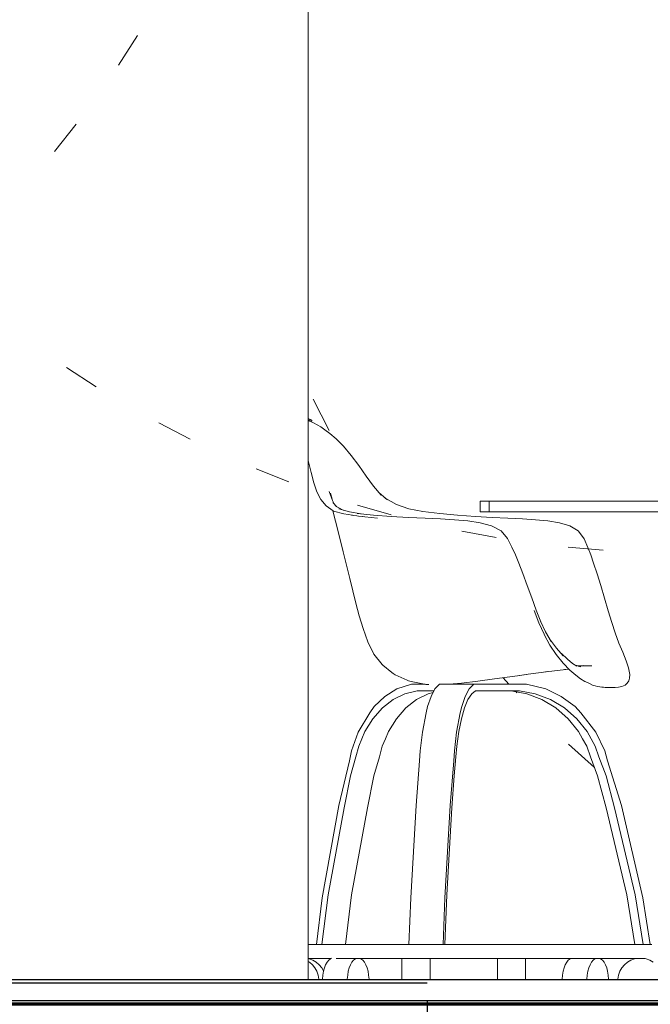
# Model space of a CAD drawing. Header units: millimetres. Extents: x 4 to 415, y 5 to 292.
# Tile 22 of 30: x 267.54 to 276.5, y 95.65 to 109.64. Entities that reach past the tile are written whole.
import ezdxf
from ezdxf.xclip import XClip

# ---------------------------------------------------------------- set-up
doc = ezdxf.new("R2010")
doc.units = ezdxf.units.MM
doc.header["$MEASUREMENT"] = 0
doc.header["$XCLIPFRAME"] = 0
for name, color, linetype in [('01-007-DESSINS IMPORTES_GEOMETRE_EXTERNES_XREF', 7, 'Continuous'), ('02-001-DALLES', 7, 'Continuous'), ('Nouveau_02-005-REVETEMENT DE SOL', 7, 'Continuous'), ('Nouveau_02-021-CLOISONS SPECIFIQUES HABILLAGE', 7, 'Continuous'), ('Nouveau_04-003-LUMINAIRES', 7, 'Continuous'), ('Nouveau_07-001-MOBILIER CONTRACTUEL', 7, 'Continuous')]:
    doc.layers.add(name, color=color, linetype=linetype)

# ---------------------------------------------------------------- blocks, each defined once
blk = doc.blocks.new('Dessin_1_1', base_point=(537.388, 51.552))
at = {"layer": '02-001-DALLES', "color": 7, "linetype": 'Continuous', "lineweight": 70}
blk.add_line((300.388, 95.652), (213.925, 95.652), dxfattribs=at)
at = {"layer": 'Nouveau_02-005-REVETEMENT DE SOL', "color": 7, "linetype": 'Continuous', "lineweight": 25}
for p, q in [((273.329, 96.002), (259.603, 96.002)), ((300.388, 96.002), (273.329, 96.002)), ((273.329, 95.952), (259.603, 95.952)), ((273.329, 95.702), (259.603, 95.702)), ((273.329, 95.702), (273.329, 95.352)), ((300.388, 95.702), (273.329, 95.702))]:
    blk.add_line(p, q, dxfattribs=at)
at = {"layer": 'Nouveau_02-021-CLOISONS SPECIFIQUES HABILLAGE', "color": 8, "linetype": 'Continuous', "lineweight": 5}
blk.add_line((271.641, 96.002), (271.641, 124.792), dxfattribs=at)
at = {"layer": 'Nouveau_04-003-LUMINAIRES', "color": 8, "linetype": 'Continuous', "lineweight": 5}
for p, q in [((268.945, 108.997), (269.216, 109.418)), ((268.034, 107.77), (268.345, 108.161)), ((268.206, 104.7), (268.626, 104.429)), ((271.709, 104.251), (271.936, 103.805)), ((269.517, 103.914), (269.962, 103.685)), ((270.899, 103.26), (271.364, 103.076)), ((272.339, 102.745), (272.819, 102.608)), ((273.821, 102.374), (274.313, 102.284)), ((275.334, 102.149), (275.832, 102.108)), ((274.409, 100.292), (274.493, 100.201)), ((274.589, 100.096), (274.605, 100.079)), ((275.338, 99.351), (275.708, 99.015))]:
    blk.add_line(p, q, dxfattribs=at)
at = {"layer": 'Nouveau_07-001-MOBILIER CONTRACTUEL', "color": 8, "linetype": 'Continuous', "lineweight": 5}
for p, q in [((271.691, 103.953), (271.641, 103.977)), ((271.641, 103.953), (271.691, 103.953)), ((271.657, 103.941), (271.641, 103.946)), ((271.657, 103.941), (271.677, 103.933)), ((271.714, 103.916), (271.677, 103.933)), ((271.689, 103.927), (271.691, 103.953)), ((271.769, 103.886), (271.714, 103.916)), ((271.769, 103.886), (271.819, 103.858)), ((271.819, 103.858), (271.878, 103.816)), ((271.878, 103.816), (271.949, 103.764)), ((271.949, 103.764), (272.038, 103.686)), ((272.038, 103.686), (272.141, 103.582)), ((272.25, 103.453), (272.141, 103.582)), ((272.25, 103.453), (272.361, 103.308)), ((271.645, 103.361), (271.641, 103.375)), ((271.682, 103.21), (271.645, 103.361)), ((272.361, 103.308), (272.465, 103.158)), ((271.721, 103.065), (271.682, 103.21)), ((272.465, 103.158), (272.568, 103.014)), ((271.721, 103.065), (271.765, 102.937)), ((272.568, 103.014), (272.675, 102.889)), ((271.821, 102.827), (271.765, 102.937)), ((271.984, 102.812), (271.936, 102.941)), ((271.955, 102.917), (271.985, 102.81)), ((272.743, 102.841), (272.647, 102.921)), ((272.766, 102.822), (272.736, 102.847)), ((272.736, 102.847), (272.736, 102.847)), ((271.893, 102.734), (271.821, 102.827)), ((271.994, 102.665), (271.893, 102.734)), ((272.015, 102.757), (271.98, 102.819)), ((272.048, 102.724), (271.989, 102.783)), ((272.022, 102.738), (272.136, 102.674)), ((272.893, 102.756), (272.743, 102.841)), ((272.893, 102.756), (273.07, 102.691)), ((274.085, 102.802), (274.093, 102.802)), ((274.085, 102.652), (274.085, 102.802)), ((274.093, 102.802), (274.108, 102.802)), ((274.108, 102.802), (274.13, 102.802)), ((274.13, 102.802), (274.158, 102.802)), ((274.158, 102.802), (274.19, 102.802)), ((274.19, 102.802), (274.21, 102.802)), ((274.21, 102.802), (276.643, 102.802)), ((274.21, 102.652), (274.21, 102.802)), ((272.065, 102.373), (271.991, 102.667)), ((272.144, 102.62), (272.001, 102.66)), ((272.001, 102.66), (272.001, 102.66)), ((272.077, 102.691), (272.225, 102.649)), ((272.331, 102.594), (272.144, 102.62)), ((272.225, 102.649), (272.394, 102.622)), ((272.257, 102.604), (272.28, 102.597)), ((272.331, 102.594), (272.353, 102.591)), ((272.334, 102.629), (272.567, 102.604)), ((272.625, 102.561), (272.353, 102.591)), ((272.405, 102.586), (272.41, 102.585)), ((272.82, 102.583), (272.567, 102.604)), ((273.067, 102.569), (272.82, 102.583)), ((273.302, 102.559), (273.067, 102.569)), ((273.068, 102.692), (273.27, 102.654)), ((273.27, 102.654), (273.51, 102.629)), ((273.51, 102.629), (273.763, 102.604)), ((273.763, 102.604), (274.016, 102.583)), ((274.016, 102.583), (274.255, 102.569)), ((274.085, 102.652), (274.093, 102.652)), ((274.093, 102.652), (274.108, 102.652)), ((274.108, 102.652), (274.13, 102.652)), ((274.13, 102.652), (274.158, 102.652)), ((274.158, 102.652), (274.19, 102.652)), ((274.19, 102.652), (274.21, 102.652)), ((274.21, 102.652), (276.643, 102.652)), ((274.255, 102.569), (274.479, 102.559)), ((273.52, 102.549), (273.302, 102.559)), ((273.721, 102.538), (273.52, 102.549)), ((273.91, 102.522), (273.721, 102.538)), ((274.085, 102.495), (273.91, 102.522)), ((274.246, 102.452), (274.085, 102.495)), ((274.246, 102.452), (274.38, 102.381)), ((274.479, 102.559), (274.683, 102.549)), ((274.683, 102.549), (274.872, 102.538)), ((275.047, 102.522), (274.872, 102.538)), ((275.047, 102.522), (275.209, 102.495)), ((275.209, 102.495), (275.356, 102.452)), ((275.476, 102.381), (275.356, 102.452)), ((272.065, 102.373), (272.138, 102.081)), ((274.38, 102.381), (274.472, 102.271)), ((275.48, 102.376), (275.476, 102.381)), ((275.48, 102.376), (275.56, 102.267)), ((274.472, 102.271), (274.535, 102.149)), ((274.535, 102.149), (274.584, 102.04)), ((275.56, 102.267), (275.615, 102.146)), ((272.138, 102.081), (272.19, 101.873)), ((274.631, 101.922), (274.584, 102.04)), ((275.615, 102.146), (275.656, 102.038)), ((275.656, 102.038), (275.696, 101.92)), ((272.232, 101.704), (272.19, 101.873)), ((274.631, 101.922), (274.689, 101.773)), ((275.696, 101.92), (275.744, 101.771)), ((274.752, 101.605), (274.689, 101.773)), ((275.744, 101.771), (275.797, 101.602)), ((272.232, 101.704), (272.275, 101.529)), ((274.816, 101.43), (274.752, 101.605)), ((275.797, 101.602), (275.849, 101.423)), ((272.275, 101.529), (272.319, 101.351)), ((272.319, 101.351), (272.366, 101.172)), ((274.88, 101.254), (274.816, 101.43)), ((275.849, 101.423), (275.901, 101.245)), ((272.366, 101.172), (272.419, 100.991)), ((274.919, 101.072), (274.849, 101.249)), ((274.946, 101.087), (274.88, 101.254)), ((275.954, 101.076), (275.901, 101.245)), ((274.919, 101.072), (274.991, 100.914)), ((275.012, 100.946), (274.942, 101.096)), ((275.954, 101.076), (276.002, 100.929)), ((272.419, 100.991), (272.485, 100.805)), ((274.991, 100.914), (274.995, 100.905)), ((274.995, 100.905), (275.075, 100.756)), ((275.092, 100.808), (275.012, 100.946)), ((276.056, 100.786), (276.002, 100.93)), ((272.485, 100.805), (272.572, 100.63)), ((275.075, 100.756), (275.164, 100.621)), ((275.169, 100.711), (275.081, 100.827)), ((276.109, 100.655), (276.056, 100.786)), ((272.572, 100.63), (272.69, 100.482)), ((275.164, 100.621), (275.263, 100.5)), ((275.265, 100.604), (275.169, 100.711)), ((275.237, 100.636), (275.324, 100.556)), ((276.156, 100.535), (276.109, 100.655)), ((272.69, 100.482), (272.7, 100.472)), ((272.7, 100.472), (272.828, 100.369)), ((275.263, 100.5), (275.359, 100.401)), ((275.324, 100.556), (275.397, 100.497)), ((275.397, 100.497), (275.457, 100.456)), ((275.428, 100.476), (275.431, 100.474)), ((275.431, 100.474), (275.474, 100.458)), ((276.156, 100.535), (276.191, 100.435)), ((272.828, 100.369), (272.847, 100.354)), ((272.861, 100.343), (272.847, 100.354)), ((272.861, 100.343), (272.876, 100.334)), ((272.876, 100.334), (273.047, 100.258)), ((274.616, 100.322), (274.766, 100.344)), ((274.616, 100.322), (274.743, 100.341)), ((275.022, 100.379), (274.766, 100.344)), ((275.022, 100.379), (275.01, 100.377)), ((275.299, 100.411), (275.022, 100.379)), ((275.046, 100.382), (275.022, 100.379)), ((275.346, 100.414), (275.281, 100.409)), ((275.281, 100.409), (275.295, 100.41)), ((275.359, 100.401), (275.441, 100.329)), ((275.441, 100.329), (275.511, 100.278)), ((275.455, 100.465), (275.474, 100.464)), ((275.474, 100.464), (275.499, 100.462)), ((275.516, 100.446), (275.474, 100.458)), ((275.495, 100.462), (275.505, 100.463)), ((275.499, 100.462), (275.523, 100.461)), ((275.505, 100.463), (275.528, 100.464)), ((275.622, 100.461), (275.515, 100.461)), ((275.518, 100.461), (275.526, 100.461)), ((275.523, 100.461), (275.547, 100.46)), ((275.551, 100.465), (275.528, 100.464)), ((275.546, 100.461), (275.571, 100.46)), ((275.622, 100.461), (275.646, 100.461)), ((275.646, 100.461), (275.669, 100.46)), ((276.205, 100.364), (276.191, 100.435)), ((276.209, 100.337), (276.205, 100.364)), ((276.207, 100.285), (276.209, 100.337)), ((272.898, 100.133), (273.107, 100.201)), ((273.065, 100.25), (273.047, 100.258)), ((273.084, 100.243), (273.065, 100.25)), ((273.104, 100.238), (273.084, 100.243)), ((273.292, 100.202), (273.104, 100.238)), ((273.107, 100.201), (273.303, 100.201)), ((273.313, 100.199), (273.292, 100.202)), ((273.336, 100.198), (273.313, 100.199)), ((273.354, 100.198), (273.336, 100.198)), ((273.44, 100.133), (273.508, 100.201)), ((273.993, 100.201), (273.508, 100.201)), ((273.818, 100.216), (273.642, 100.201)), ((273.818, 100.216), (274.049, 100.243)), ((273.926, 100.133), (273.993, 100.201)), ((273.993, 100.201), (274.131, 100.201)), ((274.049, 100.243), (274.285, 100.275)), ((274.743, 100.201), (274.131, 100.201)), ((274.507, 100.306), (274.285, 100.275)), ((274.507, 100.306), (274.616, 100.322)), ((275.016, 100.133), (274.743, 100.201)), ((275.571, 100.241), (275.511, 100.278)), ((275.583, 100.235), (275.571, 100.241)), ((275.583, 100.235), (275.635, 100.209)), ((275.635, 100.209), (275.679, 100.189)), ((275.679, 100.189), (275.718, 100.176)), ((276.12, 100.176), (276.144, 100.189)), ((276.144, 100.189), (276.166, 100.209)), ((276.166, 100.209), (276.185, 100.235)), ((276.185, 100.235), (276.194, 100.248)), ((276.194, 100.248), (276.207, 100.285)), ((272.73, 100.026), (272.898, 100.133)), ((273.012, 100.066), (272.847, 99.984)), ((273.186, 100.109), (273.012, 100.066)), ((273.346, 100.066), (273.18, 99.984)), ((273.328, 100.108), (273.186, 100.109)), ((273.428, 100.108), (273.328, 100.108)), ((273.415, 100.083), (273.346, 100.066)), ((273.386, 100.026), (273.44, 100.133)), ((273.871, 100.026), (273.926, 100.133)), ((273.963, 100.066), (273.909, 99.984)), ((274.019, 100.109), (273.963, 100.066)), ((274.065, 100.108), (274.018, 100.108)), ((274.065, 100.108), (274.019, 100.109)), ((274.131, 100.108), (274.065, 100.108)), ((274.131, 100.108), (274.456, 100.108)), ((274.456, 100.108), (274.641, 100.109)), ((274.523, 100.108), (274.747, 100.066)), ((274.641, 100.109), (274.867, 100.066)), ((274.747, 100.066), (274.962, 99.984)), ((274.867, 100.066), (275.083, 99.984)), ((275.235, 100.026), (275.016, 100.133)), ((275.718, 100.176), (275.753, 100.167)), ((275.783, 100.162), (275.753, 100.167)), ((275.783, 100.162), (275.811, 100.159)), ((275.811, 100.159), (275.836, 100.157)), ((275.836, 100.157), (275.86, 100.156)), ((275.86, 100.156), (275.885, 100.154)), ((275.909, 100.153), (275.885, 100.154)), ((275.909, 100.153), (275.933, 100.152)), ((275.933, 100.152), (275.957, 100.153)), ((275.981, 100.154), (275.957, 100.153)), ((276.004, 100.156), (275.981, 100.154)), ((276.004, 100.156), (276.048, 100.159)), ((276.048, 100.159), (276.095, 100.167)), ((276.095, 100.167), (276.12, 100.176)), ((272.579, 99.882), (272.73, 100.026)), ((272.847, 99.984), (272.694, 99.864)), ((273.18, 99.984), (273.028, 99.864)), ((273.337, 99.882), (273.386, 100.026)), ((273.822, 99.882), (273.871, 100.026)), ((273.909, 99.984), (273.86, 99.864)), ((274.962, 99.984), (275.161, 99.864)), ((275.083, 99.984), (275.281, 99.864)), ((275.432, 99.882), (275.235, 100.026)), ((272.352, 99.517), (272.514, 99.793)), ((272.514, 99.793), (272.579, 99.882)), ((272.694, 99.864), (272.56, 99.71)), ((273.028, 99.864), (272.893, 99.71)), ((273.264, 99.517), (273.316, 99.793)), ((273.316, 99.793), (273.337, 99.882)), ((273.749, 99.517), (273.801, 99.793)), ((273.801, 99.793), (273.822, 99.882)), ((273.86, 99.864), (273.816, 99.71)), ((275.161, 99.864), (275.336, 99.71)), ((275.281, 99.864), (275.457, 99.71)), ((275.516, 99.793), (275.432, 99.882)), ((275.728, 99.517), (275.516, 99.793)), ((272.56, 99.71), (272.447, 99.528)), ((272.893, 99.71), (272.781, 99.528)), ((273.816, 99.71), (273.78, 99.528)), ((275.336, 99.71), (275.483, 99.528)), ((275.457, 99.71), (275.603, 99.528)), ((272.255, 99.253), (272.352, 99.517)), ((272.447, 99.528), (272.403, 99.425)), ((272.781, 99.528), (272.737, 99.425)), ((273.232, 99.253), (273.264, 99.517)), ((273.718, 99.253), (273.749, 99.517)), ((273.78, 99.528), (273.766, 99.425)), ((275.483, 99.528), (275.54, 99.425)), ((275.603, 99.528), (275.66, 99.425)), ((275.853, 99.253), (275.728, 99.517)), ((272.403, 99.425), (272.359, 99.321)), ((272.737, 99.425), (272.693, 99.321)), ((273.766, 99.425), (273.751, 99.321)), ((275.54, 99.425), (275.598, 99.321)), ((275.66, 99.425), (275.718, 99.321)), ((272.225, 99.112), (272.255, 99.253)), ((272.359, 99.321), (272.319, 99.171)), ((272.693, 99.321), (272.653, 99.171)), ((273.222, 99.112), (273.232, 99.253)), ((273.708, 99.112), (273.718, 99.253)), ((273.751, 99.321), (273.738, 99.171)), ((275.598, 99.321), (275.65, 99.171)), ((275.718, 99.321), (275.77, 99.171)), ((275.893, 99.112), (275.853, 99.253)), ((272.073, 98.477), (272.225, 99.112)), ((272.319, 99.171), (272.24, 98.9)), ((272.653, 99.171), (272.573, 98.9)), ((273.173, 98.477), (273.222, 99.112)), ((273.659, 98.477), (273.708, 99.112)), ((273.738, 99.171), (273.713, 98.9)), ((275.65, 99.171), (275.753, 98.9)), ((275.77, 99.171), (275.873, 98.9)), ((276.091, 98.477), (275.893, 99.112)), ((272.24, 98.9), (272.149, 98.445)), ((272.573, 98.9), (272.482, 98.445)), ((273.713, 98.9), (273.683, 98.445)), ((275.753, 98.9), (275.872, 98.445)), ((275.873, 98.9), (275.992, 98.445)), ((271.839, 97.167), (272.073, 98.477)), ((272.149, 98.445), (271.923, 97.209)), ((272.482, 98.445), (272.257, 97.209)), ((273.098, 97.167), (273.173, 98.477)), ((273.583, 97.167), (273.659, 98.477)), ((273.683, 98.445), (273.61, 97.209)), ((275.872, 98.445), (276.166, 97.209)), ((275.992, 98.445), (276.286, 97.209)), ((276.395, 97.167), (276.091, 98.477)), ((271.76, 96.502), (271.839, 97.167)), ((271.923, 97.209), (271.836, 96.502)), ((272.257, 97.209), (272.169, 96.502)), ((273.072, 96.502), (273.098, 97.167)), ((273.557, 96.502), (273.583, 97.167)), ((273.61, 97.209), (273.582, 96.502)), ((276.166, 97.209), (276.28, 96.502)), ((276.286, 97.209), (276.4, 96.502)), ((276.498, 96.502), (276.395, 97.167)), ((271.641, 96.502), (271.676, 96.502)), ((271.676, 96.502), (271.945, 96.502)), ((271.945, 96.502), (272.275, 96.502)), ((272.275, 96.502), (272.655, 96.502)), ((272.655, 96.502), (273.074, 96.502)), ((273.074, 96.502), (273.519, 96.502)), ((273.519, 96.502), (273.976, 96.502)), ((273.976, 96.502), (274.432, 96.502)), ((274.432, 96.502), (274.872, 96.502)), ((274.872, 96.502), (275.284, 96.502)), ((275.284, 96.502), (275.655, 96.502)), ((275.655, 96.502), (275.973, 96.502)), ((275.973, 96.502), (276.229, 96.502)), ((276.229, 96.502), (276.415, 96.502)), ((276.415, 96.502), (276.47, 96.502)), ((276.47, 96.502), (276.525, 96.502)), ((271.641, 96.302), (271.676, 96.302)), ((271.652, 96.3), (271.644, 96.302)), ((271.705, 96.281), (271.652, 96.3)), ((271.676, 96.302), (271.945, 96.302)), ((271.753, 96.252), (271.705, 96.281)), ((271.931, 96.281), (271.908, 96.252)), ((271.956, 96.3), (271.931, 96.281)), ((271.945, 96.302), (271.96, 96.302)), ((271.972, 96.306), (271.956, 96.3)), ((272.038, 96.302), (272.275, 96.302)), ((272.285, 96.281), (272.261, 96.252)), ((272.275, 96.302), (272.655, 96.302)), ((272.31, 96.3), (272.285, 96.281)), ((272.314, 96.302), (272.31, 96.3)), ((272.39, 96.3), (272.386, 96.302)), ((272.415, 96.281), (272.39, 96.3)), ((272.438, 96.252), (272.415, 96.281)), ((272.655, 96.302), (273.074, 96.302)), ((272.971, 96.3), (272.971, 96.302)), ((272.971, 96.281), (272.971, 96.3)), ((272.971, 96.252), (272.971, 96.281)), ((273.074, 96.302), (273.519, 96.302)), ((273.371, 96.3), (273.371, 96.302)), ((273.371, 96.302), (273.371, 96.3)), ((273.371, 96.281), (273.371, 96.3)), ((273.371, 96.3), (273.371, 96.281)), ((273.371, 96.252), (273.371, 96.281)), ((273.371, 96.281), (273.371, 96.252)), ((273.519, 96.302), (273.976, 96.302)), ((273.976, 96.302), (274.432, 96.302)), ((274.33, 96.302), (274.33, 96.3)), ((274.33, 96.3), (274.33, 96.281)), ((274.33, 96.281), (274.33, 96.252)), ((274.432, 96.302), (274.872, 96.302)), ((274.73, 96.3), (274.73, 96.302)), ((274.73, 96.302), (274.73, 96.3)), ((274.73, 96.281), (274.73, 96.3)), ((274.73, 96.3), (274.73, 96.281)), ((274.73, 96.252), (274.73, 96.281)), ((274.73, 96.281), (274.73, 96.252)), ((274.872, 96.302), (275.284, 96.302)), ((275.284, 96.302), (275.655, 96.302)), ((275.313, 96.252), (275.336, 96.281)), ((275.336, 96.281), (275.362, 96.3)), ((275.362, 96.3), (275.365, 96.302)), ((275.655, 96.302), (275.973, 96.302)), ((275.667, 96.252), (275.69, 96.281)), ((275.69, 96.281), (275.715, 96.3)), ((275.715, 96.3), (275.719, 96.302)), ((275.791, 96.302), (275.795, 96.3)), ((275.795, 96.3), (275.82, 96.281)), ((275.82, 96.281), (275.844, 96.252)), ((275.973, 96.302), (276.229, 96.302)), ((276.176, 96.252), (276.224, 96.281)), ((276.224, 96.281), (276.277, 96.3)), ((276.229, 96.302), (276.415, 96.302)), ((276.277, 96.3), (276.285, 96.302)), ((276.415, 96.302), (276.427, 96.302)), ((276.427, 96.303), (276.443, 96.3)), ((276.443, 96.3), (276.495, 96.281)), ((276.495, 96.281), (276.544, 96.252)), ((271.657, 96.252), (271.641, 96.261)), ((271.7, 96.215), (271.657, 96.252)), ((271.736, 96.171), (271.7, 96.215)), ((271.764, 96.121), (271.736, 96.171)), ((271.796, 96.215), (271.753, 96.252)), ((271.832, 96.171), (271.796, 96.215)), ((271.857, 96.126), (271.832, 96.171)), ((271.87, 96.171), (271.856, 96.121)), ((271.887, 96.215), (271.87, 96.171)), ((271.908, 96.252), (271.887, 96.215)), ((272.223, 96.171), (272.21, 96.121)), ((272.241, 96.215), (272.223, 96.171)), ((272.261, 96.252), (272.241, 96.215)), ((272.459, 96.215), (272.438, 96.252)), ((272.476, 96.171), (272.459, 96.215)), ((272.49, 96.121), (272.476, 96.171)), ((272.971, 96.215), (272.971, 96.252)), ((272.971, 96.171), (272.971, 96.215)), ((272.971, 96.121), (272.971, 96.171)), ((273.371, 96.215), (273.371, 96.252)), ((273.371, 96.252), (273.371, 96.215)), ((273.371, 96.171), (273.371, 96.215)), ((273.371, 96.215), (273.371, 96.171)), ((273.371, 96.121), (273.371, 96.171)), ((273.371, 96.171), (273.371, 96.121)), ((274.33, 96.252), (274.33, 96.215)), ((274.33, 96.215), (274.33, 96.171)), ((274.33, 96.171), (274.33, 96.121)), ((274.73, 96.215), (274.73, 96.252)), ((274.73, 96.252), (274.73, 96.215)), ((274.73, 96.171), (274.73, 96.215)), ((274.73, 96.215), (274.73, 96.171)), ((274.73, 96.121), (274.73, 96.171)), ((274.73, 96.171), (274.73, 96.121)), ((275.262, 96.121), (275.275, 96.171)), ((275.275, 96.171), (275.292, 96.215)), ((275.292, 96.215), (275.313, 96.252)), ((275.615, 96.121), (275.629, 96.171)), ((275.629, 96.171), (275.646, 96.215)), ((275.646, 96.215), (275.667, 96.252)), ((275.844, 96.252), (275.864, 96.215)), ((275.864, 96.215), (275.882, 96.171)), ((275.882, 96.171), (275.895, 96.121)), ((276.069, 96.121), (276.097, 96.171)), ((276.097, 96.171), (276.133, 96.215)), ((276.133, 96.215), (276.176, 96.252)), ((271.783, 96.067), (271.764, 96.121)), ((271.793, 96.01), (271.783, 96.067)), ((271.793, 96.002), (271.793, 96.01)), ((271.847, 96.067), (271.842, 96.01)), ((271.842, 96.01), (271.842, 96.002)), ((271.856, 96.121), (271.847, 96.067)), ((272.201, 96.067), (272.196, 96.01)), ((272.196, 96.01), (272.196, 96.002)), ((272.21, 96.121), (272.201, 96.067)), ((272.499, 96.067), (272.49, 96.121)), ((272.504, 96.01), (272.499, 96.067)), ((272.504, 96.002), (272.504, 96.01)), ((272.971, 96.067), (272.971, 96.121)), ((272.971, 96.01), (272.971, 96.067)), ((272.971, 96.002), (272.971, 96.01)), ((273.371, 96.067), (273.371, 96.121)), ((273.371, 96.121), (273.371, 96.067)), ((273.371, 96.01), (273.371, 96.067)), ((273.371, 96.067), (273.371, 96.01)), ((273.371, 96.002), (273.371, 96.01)), ((273.371, 96.01), (273.371, 96.002)), ((274.33, 96.121), (274.33, 96.067)), ((274.33, 96.067), (274.33, 96.01)), ((274.33, 96.01), (274.33, 96.002)), ((274.73, 96.067), (274.73, 96.121)), ((274.73, 96.121), (274.73, 96.067)), ((274.73, 96.01), (274.73, 96.067)), ((274.73, 96.067), (274.73, 96.01)), ((274.73, 96.002), (274.73, 96.01)), ((274.73, 96.01), (274.73, 96.002)), ((275.248, 96.01), (275.252, 96.067)), ((275.248, 96.002), (275.248, 96.01)), ((275.252, 96.067), (275.262, 96.121)), ((275.601, 96.01), (275.606, 96.067)), ((275.601, 96.002), (275.601, 96.01)), ((275.606, 96.067), (275.615, 96.121)), ((275.895, 96.121), (275.904, 96.067)), ((275.904, 96.067), (275.909, 96.01)), ((275.909, 96.01), (275.909, 96.002)), ((276.04, 96.01), (276.05, 96.067)), ((276.04, 96.002), (276.04, 96.01)), ((276.05, 96.067), (276.069, 96.121))]:
    blk.add_line(p, q, dxfattribs=at)

msp = doc.modelspace()

# ---------------------------------------------------------------- block references
at = {"layer": '01-007-DESSINS IMPORTES_GEOMETRE_EXTERNES_XREF', "color": 7, "linetype": 'Continuous', "lineweight": 20}
ref = msp.add_blockref('Dessin_1_1', (537.388, 51.552), dxfattribs=at)
XClip(ref).set_block_clipping_path([(4.0594847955, 31.4618060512), (414.0594847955, 291.8429379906)])

doc.saveas('drawing.dxf')
